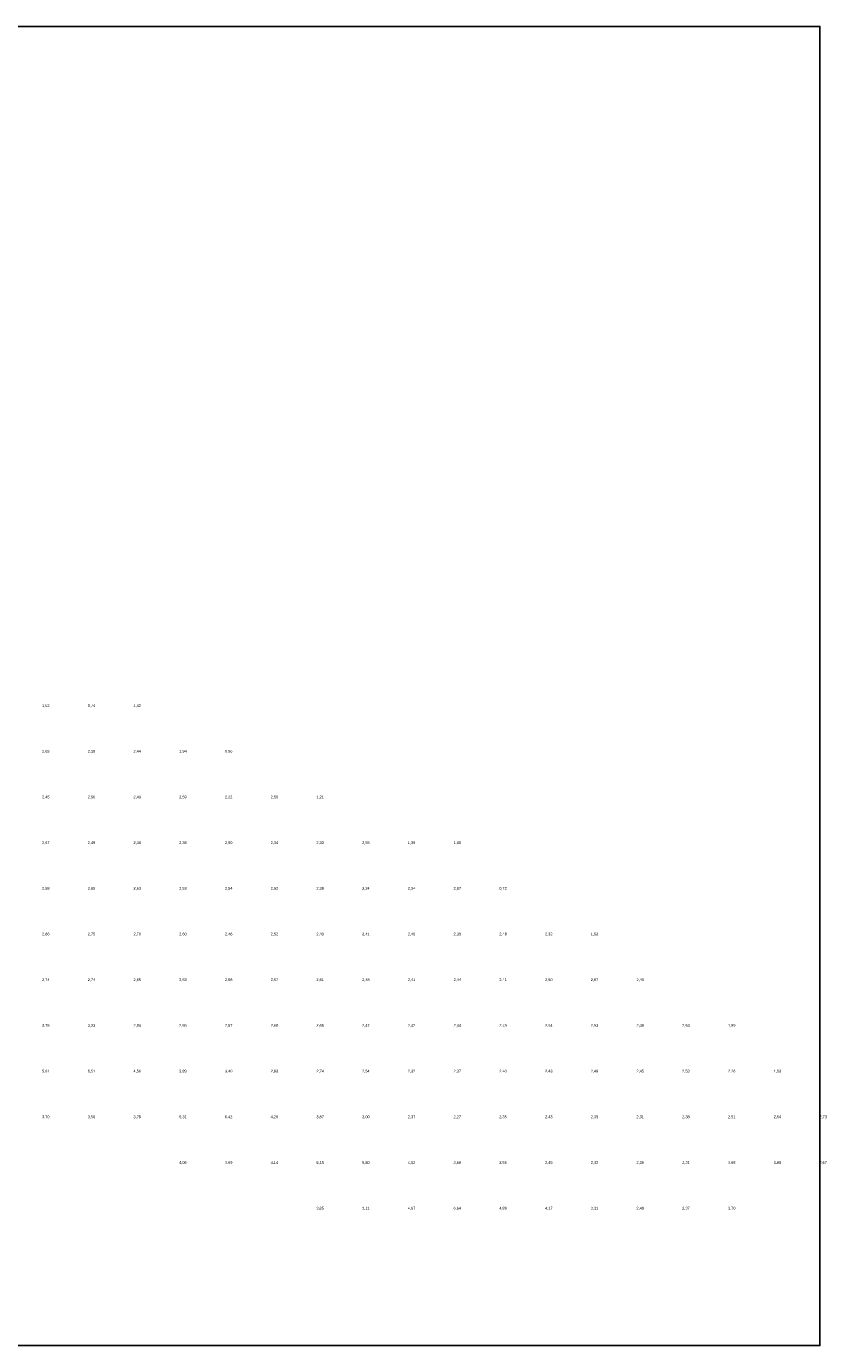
# Model space of a CAD drawing. Header units: metres. Extents: x 142558 to 144289, y 416662 to 417384.
# Tile 4 of 4: x 143852 to 144289, y 416662 to 417384. Entities that reach past the tile are written whole.
import ezdxf
from ezdxf.enums import TextEntityAlignment as Align

# ---------------------------------------------------------------- set-up
doc = ezdxf.new("R2010")
doc.units = ezdxf.units.M
doc.header["$MEASUREMENT"] = 0
doc.layers.add('beg_25Anno', color=252, linetype='Continuous')
doc.styles.add('Arial', font='arial.ttf')

msp = doc.modelspace()

# ---------------------------------------------------------------- linework, layer by layer
at = {"layer": 'Defpoints'}
msp.add_lwpolyline([(142557.58, 416662.34), (144285.74, 416662.34), (144285.74, 417384.1), (142557.58, 417384.1)], close=True, dxfattribs=at)

# ---------------------------------------------------------------- texts
at = {"layer": 'beg_25Anno', "style": 'Arial'}
for s, p in [('1,62', (143862.5, 417011.32)), ('0,74', (143887.5, 417011.32)), ('1,42', (143912.5, 417011.32)), ('2,65', (143862.5, 416986.32)), ('2,38', (143887.5, 416986.32)), ('2,44', (143912.5, 416986.32)), ('1,94', (143937.5, 416986.32)), ('0,56', (143962.5, 416986.32)), ('2,45', (143862.5, 416961.32)), ('2,56', (143887.5, 416961.32)), ('2,49', (143912.5, 416961.32)), ('2,59', (143937.5, 416961.32)), ('2,22', (143962.5, 416961.32)), ('2,50', (143987.5, 416961.32)), ('1,21', (144012.5, 416961.32)), ('2,57', (143862.5, 416936.32)), ('2,49', (143887.5, 416936.32)), ('2,48', (143912.5, 416936.32)), ('2,38', (143937.5, 416936.32)), ('2,50', (143962.5, 416936.32)), ('2,34', (143987.5, 416936.32)), ('2,33', (144012.5, 416936.32)), ('2,55', (144037.5, 416936.32)), ('1,39', (144062.5, 416936.32)), ('1,80', (144087.5, 416936.32)), ('2,58', (143862.5, 416911.32)), ('2,65', (143887.5, 416911.32)), ('2,63', (143912.5, 416911.32)), ('2,53', (143937.5, 416911.32)), ('2,54', (143962.5, 416911.32)), ('2,52', (143987.5, 416911.32)), ('2,39', (144012.5, 416911.32)), ('2,34', (144037.5, 416911.32)), ('2,34', (144062.5, 416911.32)), ('2,87', (144087.5, 416911.32)), ('0,72', (144112.5, 416911.32)), ('2,66', (143862.5, 416886.32)), ('2,75', (143887.5, 416886.32)), ('2,70', (143912.5, 416886.32)), ('2,60', (143937.5, 416886.32)), ('2,46', (143962.5, 416886.32)), ('2,52', (143987.5, 416886.32)), ('2,49', (144012.5, 416886.32)), ('2,41', (144037.5, 416886.32)), ('2,40', (144062.5, 416886.32)), ('2,39', (144087.5, 416886.32)), ('2,48', (144112.5, 416886.32)), ('2,32', (144137.5, 416886.32)), ('1,52', (144162.5, 416886.32)), ('2,74', (143862.5, 416861.32)), ('2,74', (143887.5, 416861.32)), ('2,65', (143912.5, 416861.32)), ('2,63', (143937.5, 416861.32)), ('2,56', (143962.5, 416861.32)), ('2,57', (143987.5, 416861.32)), ('2,61', (144012.5, 416861.32)), ('2,48', (144037.5, 416861.32)), ('2,41', (144062.5, 416861.32)), ('2,44', (144087.5, 416861.32)), ('2,41', (144112.5, 416861.32)), ('2,50', (144137.5, 416861.32)), ('2,67', (144162.5, 416861.32)), ('2,40', (144187.5, 416861.32)), ('3,75', (143862.5, 416836.32)), ('3,33', (143887.5, 416836.32)), ('2,84', (143912.5, 416836.32)), ('2,65', (143937.5, 416836.32)), ('2,57', (143962.5, 416836.32)), ('2,68', (143987.5, 416836.32)), ('2,65', (144012.5, 416836.32)), ('2,47', (144037.5, 416836.32)), ('2,42', (144062.5, 416836.32)), ('2,44', (144087.5, 416836.32)), ('2,49', (144112.5, 416836.32)), ('2,54', (144137.5, 416836.32)), ('2,53', (144162.5, 416836.32)), ('2,49', (144187.5, 416836.32)), ('2,64', (144212.5, 416836.32)), ('1,99', (144237.5, 416836.32)), ('5,61', (143862.5, 416811.32)), ('6,51', (143887.5, 416811.32)), ('4,56', (143912.5, 416811.32)), ('3,89', (143937.5, 416811.32)), ('3,40', (143962.5, 416811.32)), ('2,83', (143987.5, 416811.32)), ('2,74', (144012.5, 416811.32)), ('2,54', (144037.5, 416811.32)), ('2,32', (144062.5, 416811.32)), ('2,37', (144087.5, 416811.32)), ('2,40', (144112.5, 416811.32)), ('2,43', (144137.5, 416811.32)), ('2,49', (144162.5, 416811.32)), ('2,45', (144187.5, 416811.32)), ('2,53', (144212.5, 416811.32)), ('2,26', (144237.5, 416811.32)), ('1,93', (144262.5, 416811.32)), ('3,70', (143862.5, 416786.32)), ('3,56', (143887.5, 416786.32)), ('3,79', (143912.5, 416786.32)), ('5,31', (143937.5, 416786.32)), ('6,42', (143962.5, 416786.32)), ('4,26', (143987.5, 416786.32)), ('3,87', (144012.5, 416786.32)), ('3,00', (144037.5, 416786.32)), ('2,37', (144062.5, 416786.32)), ('2,27', (144087.5, 416786.32)), ('2,35', (144112.5, 416786.32)), ('2,43', (144137.5, 416786.32)), ('2,35', (144162.5, 416786.32)), ('2,31', (144187.5, 416786.32)), ('2,38', (144212.5, 416786.32)), ('2,51', (144237.5, 416786.32)), ('2,54', (144262.5, 416786.32)), ('2,73', (144287.5, 416786.32)), ('4,06', (143937.5, 416761.32)), ('3,69', (143962.5, 416761.32)), ('4,14', (143987.5, 416761.32)), ('6,15', (144012.5, 416761.32)), ('5,80', (144037.5, 416761.32)), ('4,02', (144062.5, 416761.32)), ('3,68', (144087.5, 416761.32)), ('2,56', (144112.5, 416761.32)), ('2,45', (144137.5, 416761.32)), ('2,32', (144162.5, 416761.32)), ('2,36', (144187.5, 416761.32)), ('2,31', (144212.5, 416761.32)), ('3,68', (144237.5, 416761.32)), ('3,98', (144262.5, 416761.32)), ('2,67', (144287.5, 416761.32)), ('3,85', (144012.5, 416736.32)), ('3,11', (144037.5, 416736.32)), ('4,67', (144062.5, 416736.32)), ('6,64', (144087.5, 416736.32)), ('4,89', (144112.5, 416736.32)), ('4,17', (144137.5, 416736.32)), ('3,31', (144162.5, 416736.32)), ('2,49', (144187.5, 416736.32)), ('2,37', (144212.5, 416736.32)), ('3,70', (144237.5, 416736.32))]:
    msp.add_text(s, height=1.503, dxfattribs=at).set_placement(p, align=Align.BOTTOM_CENTER)

doc.saveas('drawing.dxf')
